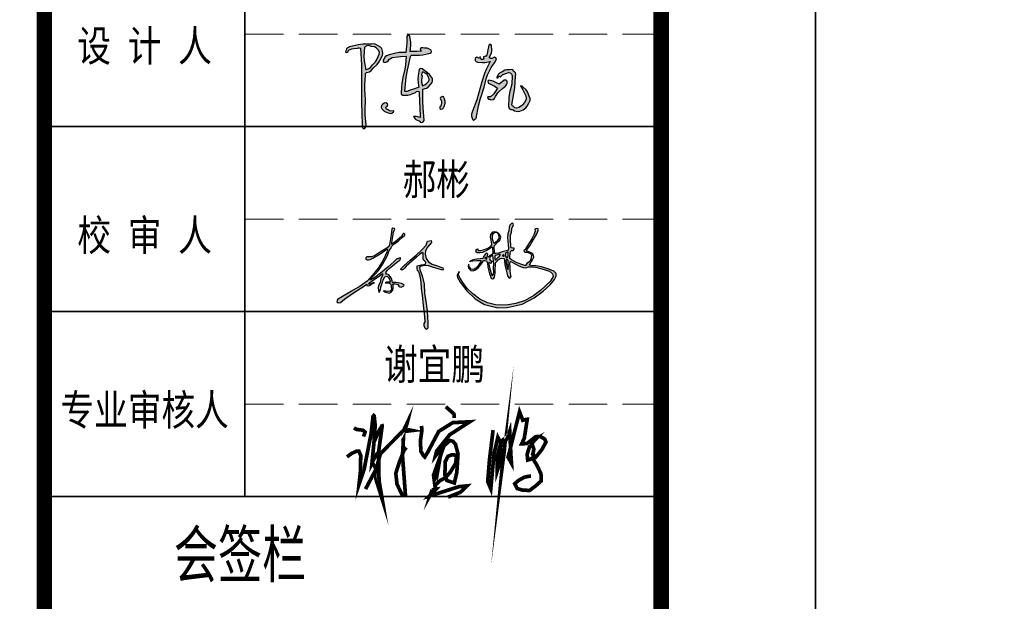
# Model space of a CAD drawing. Extents: x 1109697 to 1467097, y -139975 to 53891.
# Tile 86 of 256: x 1188637 to 1195022, y -58696 to -54923. Entities that reach past the tile are written whole.
import ezdxf
from ezdxf.enums import TextEntityAlignment as Align

# ---------------------------------------------------------------- set-up
doc = ezdxf.new("R2010")
doc.units = 0
doc.header["$LTSCALE"] = 1000
doc.header["$MEASUREMENT"] = 0
doc.linetypes.add('DASH', pattern=[0.35, 0.25, -0.1])
for name, color, linetype in [('A-ANNO-TEXT', 7, 'Continuous'), ('PUB_TEXT', 7, 'Continuous'), ('PUB_TITLE', 4, 'Continuous')]:
    doc.layers.add(name, color=color, linetype=linetype)
doc.layers.add('不打印线', color=254, linetype='DASH', lineweight=0, plot=False)
doc.layers.add('图框', color=4, linetype='Continuous', lineweight=35)
doc.styles.add('-黑体', font='simhei.ttf', dxfattribs={"width": 0.8})

# ---------------------------------------------------------------- blocks, each defined once
blk = doc.blocks.new('陈岚')
h = blk.add_hatch(color=256)
h.paths.add_polyline_path([(-3.976, 1.115), (-3.926, 1.233), (-3.919, 1.31), (-3.948, 1.435), (-3.991, 1.559), (-4.054, 1.625), (-4.177, 1.671), (-4.289, 1.741), (-4.366, 1.759), (-4.497, 1.747), (-4.936, 1.709), (-5.158, 1.666), (-5.58, 1.539), (-5.645, 1.504), (-5.677, 1.483), (-5.733, 1.435), (-5.745, 1.368), (-5.75, 1.335), (-5.761, 1.268), (-5.692, 1.257), (-5.632, 1.297), (-5.615, 1.365), (-5.457, 1.448), (-5.368, 1.477), (-5.191, 1.504), (-5.132, 1.517), (-5.098, 1.517), (-5.039, 1.504), (-4.944, 0.696), (-4.909, 0.289), (-4.865, -0.524), (-4.806, -1.258), (-4.774, -1.625), (-4.705, -2.358), (-4.696, -2.405), (-4.677, -2.431), (-4.636, -2.455), (-4.56, -2.411), (-4.525, -2.361), (-4.511, -2.274), (-4.592, -1.773), (-4.617, -1.518), (-4.636, -1.01), (-4.7, -0.536), (-4.714, -0.294), (-4.705, 0.185), (-4.718, 0.24), (-4.708, 0.281), (-4.67, 0.324), (-4.522, 0.374), (-4.447, 0.431), (-4.358, 0.56), (-4.165, 0.748), (-4.083, 0.868)])
h.paths.add_polyline_path([(-4.848, 1.127), (-4.837, 1.574), (-4.728, 1.649), (-4.639, 1.664), (-4.511, 1.629), (-4.35, 1.61), (-4.263, 1.571), (-4.143, 1.463), (-4.09, 1.352), (-4.09, 1.267), (-4.143, 1.157), (-4.205, 0.968), (-4.259, 0.874), (-4.393, 0.726), (-4.486, 0.589), (-4.56, 0.528), (-4.712, 0.462), (-4.822, 0.896)], flags=16)
h.paths.add_polyline_path([(-2.535, 1.294), (-2.511, 1.314), (-2.469, 1.324), (-2.114, 1.348), (-1.935, 1.379), (-1.593, 1.477), (-1.541, 1.508), (-1.524, 1.569), (-1.552, 1.622), (-1.671, 1.689), (-1.749, 1.707), (-1.885, 1.699), (-1.966, 1.724), (-2.025, 1.714), (-2.093, 1.664), (-2.081, 1.611), (-2.065, 1.583), (-2.024, 1.546), (-2.246, 1.523), (-2.357, 1.512), (-2.58, 1.49), (-2.557, 1.793), (-2.569, 1.951), (-2.635, 2.248), (-2.684, 2.285), (-2.751, 2.276), (-2.788, 2.227), (-2.769, 1.911), (-2.769, 1.751), (-2.788, 1.435), (-3.119, 1.408), (-3.286, 1.373), (-3.601, 1.268), (-3.728, 1.211), (-3.79, 1.154), (-3.858, 1.032), (-3.885, 0.982), (-3.871, 0.924), (-3.823, 0.893), (-3.741, 0.891), (-3.689, 0.914), (-3.635, 0.976), (-3.571, 1.054), (-3.532, 1.088), (-3.448, 1.143), (-3.175, 1.2), (-3.037, 1.223), (-2.76, 1.254), (-2.766, 0.83), (-2.786, 0.617), (-2.858, 0.199), (-2.884, -0.123), (-2.889, -0.285), (-2.885, -0.607), (-2.879, -0.646), (-2.855, -0.67), (-2.816, -0.677), (-2.557, -0.658), (-2.422, -0.62), (-2.191, -0.503), (-2.139, -0.451), (-2.078, -0.439), (-2.01, -0.468), (-1.956, -0.974), (-1.931, -1.226), (-1.885, -1.732), (-2.008, -1.695), (-2.076, -1.686), (-2.205, -1.691), (-2.138, -1.794), (-2.082, -1.84), (-1.968, -1.885), (-1.916, -1.891), (-1.885, -1.91), (-1.857, -1.955), (-1.777, -1.964), (-1.717, -1.934), (-1.677, -1.864), (-1.764, -1.248), (-1.795, -0.937), (-1.83, -0.315), (-1.664, -0.264), (-1.58, -0.204), (-1.475, -0.065), (-1.402, 0.039), (-1.38, 0.113), (-1.385, 0.24), (-1.554, 0.423), (-1.651, 0.505), (-1.857, 0.643), (-1.932, 0.686), (-1.993, 0.69), (-2.073, 0.657), (-2.11, 0.326), (-2.108, 0.154), (-2.066, -0.177), (-2.041, -0.199), (-2.044, -0.242), (-2.073, -0.26), (-2.292, -0.349), (-2.402, -0.393), (-2.621, -0.482), (-2.66, -0.482), (-2.68, -0.482), (-2.719, -0.482), (-2.692, 0.215), (-2.659, 0.565), (-2.552, 1.254)])
h.paths.add_polyline_path([(-1.941, 0.469), (-1.885, 0.532), (-1.743, 0.469), (-1.674, 0.408), (-1.593, 0.275), (-1.552, 0.205), (-1.548, 0.148), (-1.579, 0.073), (-1.677, -0.035), (-1.735, -0.084), (-1.857, -0.163), (-1.919, 0.023), (-1.932, 0.129), (-1.913, 0.324), (-1.95, 0.399)], flags=16)
h.paths.add_polyline_path([(-3.594, -1.302), (-3.537, -1.275), (-3.514, -1.213), (-3.538, -1.156), (-3.618, -1.115), (-3.694, -1.124), (-3.761, -1.184), (-3.823, -1.259), (-3.83, -1.342), (-3.781, -1.427), (-3.674, -1.52), (-3.606, -1.557), (-3.469, -1.594), (-3.363, -1.615), (-3.29, -1.598), (-3.205, -1.531), (-3.196, -1.51), (-3.21, -1.486), (-3.233, -1.482), (-3.342, -1.511), (-3.418, -1.498), (-3.51, -1.434), (-3.571, -1.418), (-3.606, -1.363)], flags=17)
h.paths.add_polyline_path([(-0.696, -0.847), (-0.753, -0.691), (-0.773, -0.641), (-0.846, -0.625), (-0.885, -0.663), (-0.913, -0.652), (-0.946, -0.674), (-0.947, -0.704), (-0.883, -0.854), (-0.872, -0.947), (-0.899, -1.107), (-0.941, -1.144), (-0.937, -1.214), (-0.892, -1.246), (-0.81, -1.223), (-0.766, -1.185), (-0.732, -1.107), (-0.691, -0.946)])
h.paths.add_polyline_path([(1.706, 1.407), (1.664, 1.458), (1.608, 1.473), (1.546, 1.449), (1.473, 1.41), (1.414, 1.408), (1.338, 1.442), (1.432, 1.67), (1.451, 1.808), (1.421, 2.053), (1.383, 2.097), (1.309, 2.094), (1.275, 2.046), (1.254, 1.828), (1.239, 1.72), (1.199, 1.504), (1.141, 1.498), (1.112, 1.489), (1.06, 1.463), (1.06, 1.422), (1.067, 1.4), (1.088, 1.365), (1.028, 1.325), (0.964, 1.328), (0.907, 1.372), (0.92, 1.398), (0.901, 1.433), (0.872, 1.435), (0.859, 1.4), (0.813, 1.386), (0.782, 1.407), (0.721, 1.417), (0.672, 1.393), (0.643, 1.338), (0.663, 1.255), (0.704, 1.209), (0.782, 1.178), (1.028, 1.18), (1.153, 1.194), (1.393, 1.247), (1.226, 0.851), (1.158, 0.644), (1.053, 0.226), (0.931, -0.374), (0.858, -0.672), (0.685, -1.26), (0.643, -1.41), (0.648, -1.504), (0.706, -1.649), (0.722, -1.669), (0.732, -1.678), (0.754, -1.691), (0.799, -1.65), (0.825, -1.633), (0.879, -1.607), (0.96, -0.968), (1.021, -0.649), (1.178, -0.024), (1.253, 0.381), (1.313, 0.582), (1.47, 0.963), (1.58, 1.131), (1.628, 1.222)])
h.paths.add_polyline_path([(2.216, 0.069), (2.283, 0.157), (2.298, 0.228), (2.301, 0.265), (2.296, 0.337), (2.247, 0.376), (2.205, 0.386), (2.144, 0.372), (2.055, 0.292), (2.01, 0.251), (1.921, 0.171), (1.717, 0.254), (1.61, 0.286), (1.393, 0.33), (1.348, 0.281), (1.362, 0.196), (1.421, 0.164), (1.595, 0.099), (1.679, 0.058), (1.838, -0.038), (1.738, -0.234), (1.675, -0.328), (1.532, -0.496), (1.477, -0.494), (1.449, -0.491), (1.393, -0.482), (1.384, -0.547), (1.426, -0.604), (1.491, -0.614), (1.516, -0.623), (1.528, -0.627), (1.553, -0.635), (1.664, -0.607), (1.725, -0.557), (1.775, -0.454), (1.88, -0.274), (1.944, -0.188), (2.088, -0.038), (2.176, 0.029)])
h.paths.add_polyline_path([(2.602, 0.844), (2.54, 0.912), (2.466, 0.93), (2.38, 0.9), (2.23, 0.897), (2.147, 0.869), (2.026, 0.782), (1.898, 0.701), (1.84, 0.638), (1.769, 0.504), (1.783, 0.474), (1.828, 0.466), (1.852, 0.49), (1.841, 0.524), (1.872, 0.563), (1.907, 0.56), (1.911, 0.538), (1.935, 0.523), (1.956, 0.532), (2.054, 0.636), (2.12, 0.679), (2.255, 0.726), (2.346, 0.761), (2.416, 0.753), (2.498, 0.699), (2.505, 0.668), (2.513, 0.653), (2.533, 0.629), (2.533, 0.457), (2.533, 0.371), (2.533, 0.199), (2.446, -0.233), (2.429, -0.459), (2.449, -0.899), (2.463, -0.973), (2.494, -1.015), (2.56, -1.052), (2.641, -1.054), (2.685, -1.066), (2.755, -1.107), (2.924, -1.123), (3.021, -1.103), (3.172, -1.024), (3.309, -0.916), (3.368, -0.838), (3.436, -0.677), (3.488, -0.548), (3.485, -0.453), (3.422, -0.329), (3.336, -0.129), (3.261, -0.032), (3.088, 0.101), (3.049, 0.128), (3.024, 0.137), (2.977, 0.143), (3.094, -0.046), (3.153, -0.14), (3.269, -0.329), (3.295, -0.464), (3.285, -0.546), (3.227, -0.67), (3.13, -0.78), (3.076, -0.832), (2.963, -0.927), (2.848, -0.963), (2.765, -0.951), (2.665, -0.885), (2.639, -0.858), (2.627, -0.844), (2.602, -0.816), (2.672, -0.252), (2.69, 0.033), (2.692, 0.601), (2.702, 0.705), (2.677, 0.772)])
for p, q in [((-2.751, 2.276), (-2.788, 2.227)), ((-2.788, 2.227), (-2.769, 1.911)), ((-2.684, 2.285), (-2.751, 2.276)), ((-2.635, 2.248), (-2.684, 2.285)), ((-2.569, 1.951), (-2.635, 2.248)), ((-2.557, 1.793), (-2.569, 1.951)), ((1.275, 2.046), (1.254, 1.828)), ((1.309, 2.094), (1.275, 2.046)), ((1.383, 2.097), (1.309, 2.094)), ((1.421, 2.053), (1.383, 2.097)), ((1.451, 1.808), (1.421, 2.053)), ((-5.677, 1.483), (-5.733, 1.435)), ((-5.645, 1.504), (-5.677, 1.483)), ((-5.58, 1.539), (-5.645, 1.504)), ((-5.158, 1.666), (-5.58, 1.539)), ((-5.457, 1.448), (-5.368, 1.477)), ((-5.368, 1.477), (-5.191, 1.504)), ((-5.191, 1.504), (-5.132, 1.517)), ((-4.936, 1.709), (-5.158, 1.666)), ((-5.132, 1.517), (-5.098, 1.517)), ((-5.098, 1.517), (-5.039, 1.504)), ((-5.039, 1.504), (-4.944, 0.696)), ((-4.497, 1.747), (-4.936, 1.709)), ((-4.837, 1.574), (-4.848, 1.127)), ((-4.728, 1.649), (-4.837, 1.574)), ((-4.639, 1.664), (-4.728, 1.649)), ((-4.511, 1.629), (-4.639, 1.664)), ((-4.35, 1.61), (-4.511, 1.629)), ((-4.366, 1.759), (-4.497, 1.747)), ((-4.289, 1.741), (-4.366, 1.759)), ((-4.263, 1.571), (-4.35, 1.61)), ((-4.177, 1.671), (-4.289, 1.741)), ((-4.143, 1.463), (-4.263, 1.571)), ((-4.054, 1.625), (-4.177, 1.671)), ((-4.09, 1.352), (-4.143, 1.463)), ((-3.991, 1.559), (-4.054, 1.625)), ((-3.948, 1.435), (-3.991, 1.559)), ((-2.769, 1.751), (-2.788, 1.435)), ((-2.769, 1.911), (-2.769, 1.751)), ((-2.58, 1.49), (-2.557, 1.793)), ((-2.357, 1.512), (-2.58, 1.49)), ((-2.246, 1.523), (-2.357, 1.512)), ((-2.024, 1.546), (-2.246, 1.523)), ((-2.025, 1.714), (-2.093, 1.664)), ((-2.093, 1.664), (-2.081, 1.611)), ((-2.081, 1.611), (-2.065, 1.583)), ((-2.065, 1.583), (-2.024, 1.546)), ((-1.966, 1.724), (-2.025, 1.714)), ((-1.885, 1.699), (-1.966, 1.724)), ((-1.935, 1.379), (-1.593, 1.477)), ((-1.749, 1.707), (-1.885, 1.699)), ((-1.671, 1.689), (-1.749, 1.707)), ((-1.552, 1.622), (-1.671, 1.689)), ((-1.593, 1.477), (-1.541, 1.508)), ((-1.524, 1.569), (-1.552, 1.622)), ((-1.541, 1.508), (-1.524, 1.569)), ((1.112, 1.489), (1.06, 1.463)), ((1.06, 1.463), (1.06, 1.422)), ((1.141, 1.498), (1.112, 1.489)), ((1.199, 1.504), (1.141, 1.498)), ((1.239, 1.72), (1.199, 1.504)), ((1.254, 1.828), (1.239, 1.72)), ((1.338, 1.442), (1.432, 1.67)), ((1.432, 1.67), (1.451, 1.808)), ((1.608, 1.473), (1.546, 1.449)), ((1.664, 1.458), (1.608, 1.473)), ((-5.75, 1.335), (-5.761, 1.268)), ((-5.761, 1.268), (-5.692, 1.257)), ((-5.745, 1.368), (-5.75, 1.335)), ((-5.733, 1.435), (-5.745, 1.368)), ((-5.692, 1.257), (-5.632, 1.297)), ((-5.632, 1.297), (-5.615, 1.365)), ((-5.615, 1.365), (-5.457, 1.448)), ((-4.848, 1.127), (-4.822, 0.896)), ((-4.205, 0.968), (-4.143, 1.157)), ((-4.143, 1.157), (-4.09, 1.267)), ((-4.09, 1.267), (-4.09, 1.352)), ((-4.083, 0.868), (-3.976, 1.115)), ((-3.976, 1.115), (-3.926, 1.233)), ((-3.919, 1.31), (-3.948, 1.435)), ((-3.926, 1.233), (-3.919, 1.31)), ((-3.858, 1.032), (-3.885, 0.982)), ((-3.885, 0.982), (-3.871, 0.924)), ((-3.79, 1.154), (-3.858, 1.032)), ((-3.728, 1.211), (-3.79, 1.154)), ((-3.601, 1.268), (-3.728, 1.211)), ((-3.689, 0.914), (-3.635, 0.976)), ((-3.635, 0.976), (-3.571, 1.054)), ((-3.286, 1.373), (-3.601, 1.268)), ((-3.571, 1.054), (-3.532, 1.088)), ((-3.532, 1.088), (-3.448, 1.143)), ((-3.448, 1.143), (-3.175, 1.2)), ((-3.119, 1.408), (-3.286, 1.373)), ((-3.175, 1.2), (-3.037, 1.223)), ((-2.788, 1.435), (-3.119, 1.408)), ((-3.037, 1.223), (-2.76, 1.254)), ((-2.76, 1.254), (-2.766, 0.83)), ((-2.659, 0.565), (-2.552, 1.254)), ((-2.552, 1.254), (-2.535, 1.294)), ((-2.535, 1.294), (-2.511, 1.314)), ((-2.511, 1.314), (-2.469, 1.324)), ((-2.469, 1.324), (-2.114, 1.348)), ((-2.114, 1.348), (-1.935, 1.379)), ((0.672, 1.393), (0.643, 1.338)), ((0.643, 1.338), (0.663, 1.255)), ((0.663, 1.255), (0.704, 1.209)), ((0.721, 1.417), (0.672, 1.393)), ((0.704, 1.209), (0.782, 1.178)), ((0.782, 1.407), (0.721, 1.417)), ((0.813, 1.386), (0.782, 1.407)), ((0.782, 1.178), (1.028, 1.18)), ((0.859, 1.4), (0.813, 1.386)), ((0.872, 1.435), (0.859, 1.4)), ((0.901, 1.433), (0.872, 1.435)), ((0.92, 1.398), (0.901, 1.433)), ((0.907, 1.372), (0.92, 1.398)), ((0.964, 1.328), (0.907, 1.372)), ((1.028, 1.325), (0.964, 1.328)), ((1.088, 1.365), (1.028, 1.325)), ((1.028, 1.18), (1.153, 1.194)), ((1.06, 1.422), (1.067, 1.4)), ((1.067, 1.4), (1.088, 1.365)), ((1.153, 1.194), (1.393, 1.247)), ((1.393, 1.247), (1.226, 0.851)), ((1.414, 1.408), (1.338, 1.442)), ((1.473, 1.41), (1.414, 1.408)), ((1.47, 0.963), (1.58, 1.131)), ((1.546, 1.449), (1.473, 1.41)), ((1.58, 1.131), (1.628, 1.222)), ((1.628, 1.222), (1.706, 1.407)), ((1.706, 1.407), (1.664, 1.458)), ((-4.944, 0.696), (-4.909, 0.289)), ((-4.822, 0.896), (-4.712, 0.462)), ((-4.712, 0.462), (-4.56, 0.528)), ((-4.56, 0.528), (-4.486, 0.589)), ((-4.486, 0.589), (-4.393, 0.726)), ((-4.447, 0.431), (-4.358, 0.56)), ((-4.393, 0.726), (-4.259, 0.874)), ((-4.358, 0.56), (-4.165, 0.748)), ((-4.259, 0.874), (-4.205, 0.968)), ((-4.165, 0.748), (-4.083, 0.868)), ((-3.871, 0.924), (-3.823, 0.893)), ((-3.823, 0.893), (-3.741, 0.891)), ((-3.741, 0.891), (-3.689, 0.914)), ((-2.786, 0.617), (-2.858, 0.199)), ((-2.766, 0.83), (-2.786, 0.617)), ((-2.692, 0.215), (-2.659, 0.565)), ((-2.073, 0.657), (-2.11, 0.326)), ((-1.993, 0.69), (-2.073, 0.657)), ((-1.932, 0.686), (-1.993, 0.69)), ((-1.885, 0.532), (-1.941, 0.469)), ((-1.857, 0.643), (-1.932, 0.686)), ((-1.743, 0.469), (-1.885, 0.532)), ((-1.651, 0.505), (-1.857, 0.643)), ((-1.554, 0.423), (-1.651, 0.505)), ((1.158, 0.644), (1.053, 0.226)), ((1.226, 0.851), (1.158, 0.644)), ((1.253, 0.381), (1.313, 0.582)), ((1.313, 0.582), (1.47, 0.963)), ((1.84, 0.638), (1.769, 0.504)), ((1.769, 0.504), (1.783, 0.474)), ((1.828, 0.466), (1.852, 0.49)), ((1.898, 0.701), (1.84, 0.638)), ((1.841, 0.524), (1.872, 0.563)), ((1.852, 0.49), (1.841, 0.524)), ((1.872, 0.563), (1.907, 0.56)), ((2.026, 0.782), (1.898, 0.701)), ((1.907, 0.56), (1.911, 0.538)), ((1.911, 0.538), (1.935, 0.523)), ((1.935, 0.523), (1.956, 0.532)), ((1.956, 0.532), (2.054, 0.636)), ((2.147, 0.869), (2.026, 0.782)), ((2.054, 0.636), (2.12, 0.679)), ((2.12, 0.679), (2.255, 0.726)), ((2.23, 0.897), (2.147, 0.869)), ((2.38, 0.9), (2.23, 0.897)), ((2.255, 0.726), (2.346, 0.761)), ((2.346, 0.761), (2.416, 0.753)), ((2.466, 0.93), (2.38, 0.9)), ((2.416, 0.753), (2.498, 0.699)), ((2.54, 0.912), (2.466, 0.93)), ((2.498, 0.699), (2.505, 0.668)), ((2.505, 0.668), (2.513, 0.653)), ((2.513, 0.653), (2.533, 0.629)), ((2.533, 0.629), (2.533, 0.457)), ((2.602, 0.844), (2.54, 0.912)), ((2.677, 0.772), (2.602, 0.844)), ((2.702, 0.705), (2.677, 0.772)), ((2.69, 0.033), (2.692, 0.601)), ((2.692, 0.601), (2.702, 0.705)), ((-4.909, 0.289), (-4.865, -0.524)), ((-4.718, 0.24), (-4.708, 0.281)), ((-4.705, 0.185), (-4.718, 0.24)), ((-4.714, -0.294), (-4.705, 0.185)), ((-4.708, 0.281), (-4.67, 0.324)), ((-4.67, 0.324), (-4.522, 0.374)), ((-4.522, 0.374), (-4.447, 0.431)), ((-2.858, 0.199), (-2.884, -0.123)), ((-2.719, -0.482), (-2.692, 0.215)), ((-2.11, 0.326), (-2.108, 0.154)), ((-2.108, 0.154), (-2.066, -0.177)), ((-1.941, 0.469), (-1.95, 0.399)), ((-1.95, 0.399), (-1.913, 0.324)), ((-1.913, 0.324), (-1.932, 0.129)), ((-1.932, 0.129), (-1.919, 0.023)), ((-1.919, 0.023), (-1.857, -0.163)), ((-1.674, 0.408), (-1.743, 0.469)), ((-1.677, -0.035), (-1.579, 0.073)), ((-1.593, 0.275), (-1.674, 0.408)), ((-1.552, 0.205), (-1.593, 0.275)), ((-1.579, 0.073), (-1.548, 0.148)), ((-1.385, 0.24), (-1.554, 0.423)), ((-1.548, 0.148), (-1.552, 0.205)), ((-1.475, -0.065), (-1.402, 0.039)), ((-1.402, 0.039), (-1.38, 0.113)), ((-1.38, 0.113), (-1.385, 0.24)), ((1.053, 0.226), (0.931, -0.374)), ((1.178, -0.024), (1.253, 0.381)), ((1.393, 0.33), (1.348, 0.281)), ((1.348, 0.281), (1.362, 0.196)), ((1.362, 0.196), (1.421, 0.164)), ((1.61, 0.286), (1.393, 0.33)), ((1.421, 0.164), (1.595, 0.099)), ((1.595, 0.099), (1.679, 0.058)), ((1.717, 0.254), (1.61, 0.286)), ((1.679, 0.058), (1.838, -0.038)), ((1.921, 0.171), (1.717, 0.254)), ((1.783, 0.474), (1.828, 0.466)), ((2.01, 0.251), (1.921, 0.171)), ((2.055, 0.292), (2.01, 0.251)), ((2.144, 0.372), (2.055, 0.292)), ((2.088, -0.038), (2.176, 0.029)), ((2.205, 0.386), (2.144, 0.372)), ((2.176, 0.029), (2.216, 0.069)), ((2.247, 0.376), (2.205, 0.386)), ((2.216, 0.069), (2.283, 0.157)), ((2.296, 0.337), (2.247, 0.376)), ((2.283, 0.157), (2.298, 0.228)), ((2.301, 0.265), (2.296, 0.337)), ((2.298, 0.228), (2.301, 0.265)), ((2.533, 0.199), (2.446, -0.233)), ((2.533, 0.457), (2.533, 0.371)), ((2.533, 0.371), (2.533, 0.199)), ((2.672, -0.252), (2.69, 0.033)), ((3.024, 0.137), (2.977, 0.143)), ((2.977, 0.143), (3.094, -0.046)), ((3.049, 0.128), (3.024, 0.137)), ((3.088, 0.101), (3.049, 0.128)), ((3.261, -0.032), (3.088, 0.101)), ((-4.7, -0.536), (-4.714, -0.294)), ((-2.884, -0.123), (-2.889, -0.285)), ((-2.889, -0.285), (-2.885, -0.607)), ((-2.68, -0.482), (-2.719, -0.482)), ((-2.66, -0.482), (-2.68, -0.482)), ((-2.621, -0.482), (-2.66, -0.482)), ((-2.402, -0.393), (-2.621, -0.482)), ((-2.292, -0.349), (-2.402, -0.393)), ((-2.073, -0.26), (-2.292, -0.349)), ((-2.191, -0.503), (-2.139, -0.451)), ((-2.139, -0.451), (-2.078, -0.439)), ((-2.078, -0.439), (-2.01, -0.468)), ((-2.044, -0.242), (-2.073, -0.26)), ((-2.066, -0.177), (-2.041, -0.199)), ((-2.041, -0.199), (-2.044, -0.242)), ((-2.01, -0.468), (-1.956, -0.974)), ((-1.857, -0.163), (-1.735, -0.084)), ((-1.83, -0.315), (-1.664, -0.264)), ((-1.795, -0.937), (-1.83, -0.315)), ((-1.735, -0.084), (-1.677, -0.035)), ((-1.664, -0.264), (-1.58, -0.204)), ((-1.58, -0.204), (-1.475, -0.065)), ((0.931, -0.374), (0.858, -0.672)), ((1.021, -0.649), (1.178, -0.024)), ((1.393, -0.482), (1.384, -0.547)), ((1.449, -0.491), (1.393, -0.482)), ((1.675, -0.328), (1.532, -0.496)), ((1.738, -0.234), (1.675, -0.328)), ((1.725, -0.557), (1.775, -0.454)), ((1.838, -0.038), (1.738, -0.234)), ((1.775, -0.454), (1.88, -0.274)), ((1.88, -0.274), (1.944, -0.188)), ((1.944, -0.188), (2.088, -0.038)), ((2.446, -0.233), (2.429, -0.459)), ((2.429, -0.459), (2.449, -0.899)), ((2.602, -0.816), (2.672, -0.252)), ((3.094, -0.046), (3.153, -0.14)), ((3.153, -0.14), (3.269, -0.329)), ((3.336, -0.129), (3.261, -0.032)), ((3.269, -0.329), (3.295, -0.464)), ((3.295, -0.464), (3.285, -0.546)), ((3.422, -0.329), (3.336, -0.129)), ((3.485, -0.453), (3.422, -0.329)), ((3.488, -0.548), (3.485, -0.453)), ((-4.865, -0.524), (-4.806, -1.258)), ((-4.636, -1.01), (-4.7, -0.536)), ((-2.885, -0.607), (-2.879, -0.646)), ((-2.879, -0.646), (-2.855, -0.67)), ((-2.855, -0.67), (-2.816, -0.677)), ((-2.816, -0.677), (-2.557, -0.658)), ((-2.557, -0.658), (-2.422, -0.62)), ((-2.422, -0.62), (-2.191, -0.503)), ((-1.764, -1.248), (-1.795, -0.937)), ((-0.946, -0.674), (-0.947, -0.704)), ((-0.947, -0.704), (-0.883, -0.854)), ((-0.913, -0.652), (-0.946, -0.674)), ((-0.885, -0.663), (-0.913, -0.652)), ((-0.872, -0.947), (-0.899, -1.107)), ((-0.846, -0.625), (-0.885, -0.663)), ((-0.883, -0.854), (-0.872, -0.947)), ((-0.773, -0.641), (-0.846, -0.625)), ((-0.753, -0.691), (-0.773, -0.641)), ((-0.696, -0.847), (-0.753, -0.691)), ((-0.732, -1.107), (-0.691, -0.946)), ((-0.691, -0.946), (-0.696, -0.847)), ((0.858, -0.672), (0.685, -1.26)), ((0.879, -1.607), (0.96, -0.968)), ((0.96, -0.968), (1.021, -0.649)), ((1.384, -0.547), (1.426, -0.604)), ((1.426, -0.604), (1.491, -0.614)), ((1.477, -0.494), (1.449, -0.491)), ((1.532, -0.496), (1.477, -0.494)), ((1.491, -0.614), (1.516, -0.623)), ((1.516, -0.623), (1.528, -0.627)), ((1.528, -0.627), (1.553, -0.635)), ((1.553, -0.635), (1.664, -0.607)), ((1.664, -0.607), (1.725, -0.557)), ((2.449, -0.899), (2.463, -0.973)), ((2.627, -0.844), (2.602, -0.816)), ((2.639, -0.858), (2.627, -0.844)), ((2.665, -0.885), (2.639, -0.858)), ((2.765, -0.951), (2.665, -0.885)), ((2.848, -0.963), (2.765, -0.951)), ((2.963, -0.927), (2.848, -0.963)), ((3.076, -0.832), (2.963, -0.927)), ((3.13, -0.78), (3.076, -0.832)), ((3.227, -0.67), (3.13, -0.78)), ((3.172, -1.024), (3.309, -0.916)), ((3.285, -0.546), (3.227, -0.67)), ((3.309, -0.916), (3.368, -0.838)), ((3.368, -0.838), (3.436, -0.677)), ((3.436, -0.677), (3.488, -0.548)), ((-4.806, -1.258), (-4.774, -1.625)), ((-4.617, -1.518), (-4.636, -1.01)), ((-3.823, -1.259), (-3.83, -1.342)), ((-3.83, -1.342), (-3.781, -1.427)), ((-3.761, -1.184), (-3.823, -1.259)), ((-3.781, -1.427), (-3.674, -1.52)), ((-3.694, -1.124), (-3.761, -1.184)), ((-3.618, -1.115), (-3.694, -1.124)), ((-3.538, -1.156), (-3.618, -1.115)), ((-3.606, -1.363), (-3.594, -1.302)), ((-3.571, -1.418), (-3.606, -1.363)), ((-3.594, -1.302), (-3.537, -1.275)), ((-3.51, -1.434), (-3.571, -1.418)), ((-3.514, -1.213), (-3.538, -1.156)), ((-3.537, -1.275), (-3.514, -1.213)), ((-3.418, -1.498), (-3.51, -1.434)), ((-1.956, -0.974), (-1.931, -1.226)), ((-1.931, -1.226), (-1.885, -1.732)), ((-1.677, -1.864), (-1.764, -1.248)), ((-0.899, -1.107), (-0.941, -1.144)), ((-0.941, -1.144), (-0.937, -1.214)), ((-0.937, -1.214), (-0.892, -1.246)), ((-0.892, -1.246), (-0.81, -1.223)), ((-0.81, -1.223), (-0.766, -1.185)), ((-0.766, -1.185), (-0.732, -1.107)), ((0.685, -1.26), (0.643, -1.41)), ((0.643, -1.41), (0.648, -1.504)), ((2.463, -0.973), (2.494, -1.015)), ((2.494, -1.015), (2.56, -1.052)), ((2.56, -1.052), (2.641, -1.054)), ((2.641, -1.054), (2.685, -1.066)), ((2.685, -1.066), (2.755, -1.107)), ((2.755, -1.107), (2.924, -1.123)), ((2.924, -1.123), (3.021, -1.103)), ((3.021, -1.103), (3.172, -1.024)), ((-4.774, -1.625), (-4.705, -2.358)), ((-4.592, -1.773), (-4.617, -1.518)), ((-4.511, -2.274), (-4.592, -1.773)), ((-3.674, -1.52), (-3.606, -1.557)), ((-3.606, -1.557), (-3.469, -1.594)), ((-3.469, -1.594), (-3.363, -1.615)), ((-3.342, -1.511), (-3.418, -1.498)), ((-3.363, -1.615), (-3.29, -1.598)), ((-3.233, -1.482), (-3.342, -1.511)), ((-3.29, -1.598), (-3.205, -1.531)), ((-3.21, -1.486), (-3.233, -1.482)), ((-3.196, -1.51), (-3.21, -1.486)), ((-3.205, -1.531), (-3.196, -1.51)), ((-2.076, -1.686), (-2.205, -1.691)), ((-2.205, -1.691), (-2.138, -1.794)), ((-2.138, -1.794), (-2.082, -1.84)), ((-2.082, -1.84), (-1.968, -1.885)), ((-2.008, -1.695), (-2.076, -1.686)), ((-1.885, -1.732), (-2.008, -1.695)), ((-1.968, -1.885), (-1.916, -1.891)), ((-1.916, -1.891), (-1.885, -1.91)), ((-1.885, -1.91), (-1.857, -1.955)), ((-1.777, -1.964), (-1.717, -1.934)), ((-1.717, -1.934), (-1.677, -1.864)), ((0.648, -1.504), (0.706, -1.649)), ((0.706, -1.649), (0.722, -1.669)), ((0.722, -1.669), (0.732, -1.678)), ((0.732, -1.678), (0.754, -1.691)), ((0.754, -1.691), (0.799, -1.65)), ((0.799, -1.65), (0.825, -1.633)), ((0.825, -1.633), (0.879, -1.607)), ((-4.705, -2.358), (-4.696, -2.405)), ((-4.696, -2.405), (-4.677, -2.431)), ((-4.677, -2.431), (-4.636, -2.455)), ((-4.636, -2.455), (-4.56, -2.411)), ((-4.56, -2.411), (-4.525, -2.361)), ((-4.525, -2.361), (-4.511, -2.274)), ((-1.857, -1.955), (-1.777, -1.964))]:
    blk.add_line(p, q)
blk = doc.blocks.new('谢宜鹏')
at = {"const_width": 80}
for points in [[(14907296, 155511), (14907219, 154878), (14907180, 154399), (14907247, 154241), (14907315, 154993), (14907399, 155356), (14907456, 155244), (14907440, 154794), (14907386, 154627), (14907386, 154942), (14907473, 155276), (14907563, 155337), (14907537, 155048), (14907498, 154752), (14907547, 155270), (14907601, 155331), (14907656, 155491), (14907682, 154964), (14907694, 154794), (14907620, 154926), (14907868, 155906), (14907939, 155723), (14908010, 155742), (14908035, 155745), (14907971, 155337), (14907913, 155215), (14908029, 155221), (14908215, 155369), (14908318, 155372), (14908412, 155318), (14908440, 155254), (14908350, 155090), (14908209, 154916), (14908045, 154865), (14908032, 154990), (14908106, 155221), (14908161, 155289), (14908225, 155324), (14908135, 155225), (14908177, 155096), (14908164, 155025), (14908151, 154990), (14908193, 154951), (14908145, 154910), (14908238, 154762), (14908331, 154569), (14908338, 154415), (14908225, 154312), (14908083, 154206), (14907926, 154216), (14907817, 154248), (14907765, 154354), (14907849, 154425), (14907974, 154495), (14908080, 154514), (14908116, 154514)], [(14905365, 155474), (14905424, 155609), (14905438, 155664), (14905360, 155498)], [(14906275, 156016), (14906450, 155862), (14906459, 155774)], [(14904137, 154933), (14904238, 155006), (14904348, 155059), (14904396, 155055), (14904435, 154964), (14904430, 154629), (14904399, 154342), (14904509, 154665), (14904659, 155431), (14904701, 155805), (14904717, 155826), (14904727, 155815), (14904748, 155607), (14904721, 155237), (14904679, 154802), (14904763, 154977), (14904819, 155022), (14904900, 155609), (14904888, 155641)], [(14904289, 155560), (14904341, 155528), (14904482, 155509), (14904530, 155470), (14904497, 155372)], [(14904897, 155604), (14904838, 155516), (14904717, 155242)], [(14905749, 155603), (14905758, 155508), (14905724, 155270), (14905737, 155053), (14905787, 154966), (14905820, 154932), (14905883, 155032), (14906121, 155483), (14906425, 155674), (14906792, 155691), (14906359, 155412), (14906075, 155057), (14906050, 154953), (14906175, 155116), (14906363, 155287), (14906429, 155270), (14906484, 155203), (14906538, 154995), (14906513, 154603), (14906459, 154369), (14906296, 154423), (14906254, 154544), (14906263, 154828), (14906321, 154945), (14906404, 154978), (14906455, 154978), (14906505, 154941), (14906488, 154795), (14906375, 154607), (14906258, 154474), (14906162, 154428), (14906071, 154348), (14905945, 154123), (14905976, 154222)], [(14904539, 154235), (14904768, 154671), (14904862, 155002), (14905359, 155506), (14905485, 155516), (14905548, 155503), (14905367, 155482), (14905338, 154965), (14905401, 154119), (14905325, 154124), (14905220, 154340), (14905193, 154579), (14905272, 154826), (14905372, 155075), (14905422, 155136)], [(14906187, 155122), (14906138, 154843), (14906041, 154298), (14906009, 154537), (14906231, 155161)], [(14904820, 155024), (14904831, 154424), (14904899, 154020), (14904759, 154466), (14904763, 154680), (14904682, 154810)], [(14907398, 154892), (14907392, 154869), (14907391, 154848), (14907396, 154828), (14907409, 154829), (14907415, 154846), (14907414, 154875), (14907409, 154894), (14907398, 154892)], [(14905974, 154219), (14906060, 154233), (14905919, 154087), (14906561, 154289), (14906729, 154305), (14906592, 154169), (14906324, 154062)]]:
    blk.add_lwpolyline(points, dxfattribs=at)
blk = doc.blocks.new('A$C64787331')
h = blk.add_hatch(color=256)
h.paths.add_polyline_path([(93811, 17582), (94014, 16088), (93932, 14255), (93979, 12419), (94140, 11339), (95021, 10737), (96130, 9786), (95965, 8008), (94434, 7677), (92116, 7471), (90006, 6892), (88847, 6520), (88711, 4702), (89182, 2774), (90170, 1505), (91205, -1928), (92101, -7479), (92594, -12295), (93334, -18446), (94233, -26761), (95270, -36552), (95566, -40586), (94778, -42209), (94778, -44127), (95615, -46242), (96551, -47128), (97849, -46178), (97849, -41666), (97347, -31438), (96343, -25121), (95139, -16497), (94624, -8814), (92993, -1893), (91173, 3358), (90793, 5224), (91337, 5993), (94869, 6807), (98266, 6626), (102659, 5314), (106553, 3957), (110312, 2916), (110856, 3686), (110357, 4771), (108772, 5586), (105874, 6536), (101572, 7893), (98356, 9839), (96364, 12825), (95458, 16444), (95775, 19340), (97461, 22325), (100969, 26383), (100507, 27859), (97553, 27306), (96538, 24170), (93030, 20296), (87860, 15501), (82909, 11486), (77946, 6932), (75003, 3934), (74872, 3373), (75792, 3069), (76997, 3495), (78254, 4852), (79636, 6437), (81734, 8328), (84088, 10220), (88131, 13952), (90690, 16202), (92839, 17684)])
h.paths.add_polyline_path([(139353, 20366), (138145, 19509), (138262, 18614), (139548, 17757), (142120, 17757), (144185, 18263), (146991, 19548), (149875, 21105), (151940, 22546), (152291, 22001), (152807, 17340), (151993, 16277), (149782, 15173), (148677, 14007), (148247, 15111), (148370, 16461), (147387, 17504), (146405, 16706), (144624, 13884), (144256, 12780), (142352, 12596), (139333, 12285), (137133, 11924), (135205, 11502), (133871, 10859), (133609, 10509), (135687, 10870), (139061, 11171), (142854, 11171), (142594, 10073), (141535, 8675), (140023, 6333), (138283, 4671), (136152, 3270), (134426, 3726), (133216, 5086), (132800, 6257), (132456, 8029), (132195, 7693), (131779, 6446), (132270, 4746), (132800, 4179), (134237, 2744), (136241, 2291), (138094, 3197), (140212, 4897), (142329, 7202), (144220, 9960), (144561, 11206), (145764, 10989), (147425, 10894), (148185, 8713), (148612, 5583), (149100, 3340), (149875, -172), (150650, -2256), (151113, -3486), (151903, -4157), (152692, -4274), (153598, -3924), (154007, -3048), (154608, 274), (154818, 3467), (154975, 7497), (155085, 9011), (155719, 9893), (157112, 11749), (159847, 13196), (162222, 12781), (162583, 10924), (162738, 7728), (163604, 4151), (164587, 742), (165165, -1857), (166264, -3475), (167073, -3706), (168056, -2493), (167883, -1280), (167362, 1667), (167247, 5364), (167173, 9560), (167533, 10339), (168554, 9829), (171662, 8294), (174661, 6708), (178321, 5245), (180598, 4920), (182713, 5814), (187608, 5836), (194066, 3928), (200587, 1986), (202989, -186), (203561, -2357), (201273, -6700), (192922, -14356), (187203, -18470), (179882, -22698), (172104, -25327), (163982, -26584), (155060, -26355), (148196, -24527), (141676, -21441), (135957, -17099), (131152, -12642), (127263, -7614), (124632, -2928), (123831, -726), (124234, 1488), (124112, 1461), (123046, -53), (122485, -1959), (122886, -3399), (125220, -7075), (130851, -14449), (137887, -21334), (145641, -26068), (156948, -28778), (164894, -28677), (177465, -25864), (187724, -20438), (195311, -14720), (201230, -9437), (204781, -5022), (206123, -2183), (206202, 103), (204263, 1954), (200856, 3617), (193910, 5782), (188983, 6544), (184940, 6855), (183715, 7229), (183885, 8113), (185179, 9916), (186348, 11707), (187210, 13859), (187162, 15485), (186348, 16872), (184050, 18259), (181227, 19099), (181512, 20125), (183829, 23592), (185452, 26114), (187868, 30150), (189506, 32948), (190452, 35155), (191056, 36408), (190963, 37986), (189430, 38032), (188222, 37522), (188501, 35990), (187618, 33437), (185620, 29260), (182275, 23922), (180092, 20395), (178930, 19745), (179302, 18724), (179673, 18074), (181532, 18028), (184513, 16923), (185387, 15408), (184804, 12087), (183871, 10223), (181830, 8824), (180547, 7426), (180488, 6610), (178097, 7426), (173257, 9174), (168358, 11621), (167191, 12728), (167133, 14301), (167383, 18299), (168474, 19545), (169932, 19662), (170632, 20710), (170632, 21410), (169740, 21544), (167874, 21824), (167812, 23378), (167738, 28349), (167738, 32482), (168427, 35122), (168772, 38221), (170036, 41263), (169634, 42526), (168370, 42354), (166991, 40861), (166416, 38853), (166301, 36270), (165325, 33687), (165037, 30645), (165325, 27775), (165609, 24448), (165835, 21250), (165790, 19944), (164084, 19272), (160632, 18367), (157463, 17349), (154143, 16864), (154010, 18650), (153782, 21767), (153782, 23390), (155129, 25014), (156992, 26756), (158750, 28409), (159377, 30711), (158658, 32684), (157580, 34268), (155678, 35028), (153966, 35281), (152317, 35091), (150678, 33125), (150478, 31227), (151049, 28376), (151623, 25276), (151589, 24228), (150118, 22390), (147546, 21027), (144404, 19691), (141032, 19074), (139690, 20477), (139550, 20437)])
h.paths.add_polyline_path([(147420, 14154), (147834, 12232), (146106, 12486), (145995, 13597)], flags=16)
h.paths.add_polyline_path([(151438, 14917), (152780, 14917), (152994, 13455), (153386, 10497), (153529, 8393), (153386, 4651), (153458, 1514), (153153, -1301), (152072, -1570), (151621, -409), (151121, 863), (150621, 2452), (150257, 4042), (149620, 6722), (149158, 8567), (149529, 9584), (150120, 9085), (150893, 8539), (151348, 8948), (151939, 9993), (151348, 10811), (149589, 12106), (150243, 13849)], flags=16)
h.paths.add_polyline_path([(155931, 15545), (156939, 15769), (158795, 16696), (158871, 15601), (158171, 14538), (157079, 13782), (155987, 12747), (154707, 11394), (154503, 13027), (154342, 15074), (154951, 15377)], flags=16)
h.paths.add_polyline_path([(153064, 26685), (152656, 27838), (152271, 29327), (151938, 32086), (152632, 33435), (154433, 34727), (156472, 34736), (157441, 33387), (158090, 31441), (157922, 29688), (156936, 28270), (154844, 26589), (153564, 25655)], flags=16)
h.paths.add_polyline_path([(161943, 16280), (161943, 15539), (162163, 15257), (162194, 14630), (161661, 14787), (160402, 15005)], flags=16)
h.paths.add_polyline_path([(165633, 18564), (165730, 17202), (165589, 15411), (165447, 13237), (163479, 14145), (163375, 15656), (163208, 17387)], flags=16)
h.paths.add_polyline_path([(163623, 11127), (164243, 12203), (165387, 11821), (165740, 10709), (165765, 8913), (165854, 6180), (165633, 4153), (165633, 3536), (165324, 3624), (164839, 4858), (164398, 6577), (164089, 8561), (163927, 9639)], flags=16)
h.paths.add_polyline_path([(69467, 10248), (64127, 5532), (57832, 482), (53016, -3138), (49631, -5139), (48725, -5330), (49774, -4091), (53302, -375), (56259, 2626), (59505, 7636), (62063, 12117), (63614, 15384), (65161, 19546), (66451, 21276), (67078, 22934), (69122, 24889), (73055, 27801), (76433, 30667), (78469, 32563), (78376, 33353), (77534, 33782), (76914, 33846), (76723, 33265), (75435, 31300), (70241, 26995), (67726, 25066), (67277, 24707), (67412, 26322), (68067, 29705), (68419, 33173), (68922, 35435), (69928, 37244), (69635, 38130), (68241, 38348), (67457, 37913), (67013, 35084), (66247, 29291), (65481, 24373), (64862, 23052), (63138, 21636), (59690, 19416), (55322, 16660), (52832, 15091), (50112, 14134), (48541, 14211), (46489, 14319), (46206, 14324), (45469, 13398), (45545, 12350), (46620, 11608), (47747, 11532), (49180, 12043), (51254, 13117), (56288, 15856), (60124, 18533), (62406, 20042), (63595, 20812), (63627, 20299), (63080, 18180), (60187, 11242), (55993, 4506), (49333, -3298), (46454, -6255), (40594, -10465), (33219, -14871), (24399, -20143), (21579, -21949), (21073, -23755), (22013, -24549), (24037, -24477), (27435, -21515), (34304, -16676), (44353, -10248), (46378, -8948), (46378, -10103), (47333, -10419), (48468, -10100), (49567, -9533), (50596, -8612), (52759, -7761), (52121, -7584), (50277, -8222), (47953, -9174), (47900, -8435), (48716, -7372), (50844, -6025), (57737, -1162), (59643, 198), (59643, -1524), (58191, -4063), (57465, -7509), (56285, -10138), (55832, -12133), (56013, -14127), (56338, -15566), (56828, -15744), (57852, -13698), (58164, -11430), (58876, -8939), (59544, -6893), (60345, -4669), (61369, -2712), (63462, -2090), (64308, -2935), (65554, -4758), (66150, -7338), (65065, -7293), (62883, -7338), (61725, -7827), (63284, -7827), (66190, -8080), (66801, -9606), (66845, -11341), (67023, -12408), (66756, -13876), (65866, -14721), (63951, -15122), (62482, -14766), (60517, -14687), (61503, -15344), (63195, -15967), (65065, -16456), (66756, -15744), (68315, -14054), (68582, -11964), (68493, -10140), (68359, -8670), (69845, -8640), (72217, -8868), (73199, -10615), (74149, -11285), (75232, -11399), (76383, -10988), (77507, -10276), (77919, -9674), (77178, -9181), (75506, -8304), (72819, -7702), (70763, -7537), (68134, -7438), (67678, -5968), (67093, -4249), (66267, -2736), (64994, -1120), (63376, -535), (62309, -398), (62762, 1118), (63626, 3060), (65224, 4398), (69538, 7868), (72539, 10183), (74283, 11486), (74903, 13011), (73425, 13201), (72710, 12630), (71518, 12439)])
for points in [[(139353, 20366), (138145, 19509), (138262, 18614), (139548, 17757), (142120, 17757), (144185, 18263), (146991, 19548), (149875, 21105), (151940, 22546), (152291, 22001), (152807, 17340), (151993, 16277), (149782, 15173), (148677, 14007), (148247, 15111), (148370, 16461), (147387, 17504), (146405, 16706), (144624, 13884), (144256, 12780), (142352, 12596), (139333, 12285), (137133, 11924), (135205, 11502), (133458, 10660), (133247, 10028), (133609, 10509), (135687, 10870), (139061, 11171), (142435, 11171), (142781, 10862), (142594, 10073), (141535, 8675), (140023, 6333), (138283, 4671), (136846, 3726), (135712, 3386), (134426, 3726), (133216, 5086), (132800, 6257), (132573, 7428), (132460, 8033), (132195, 7693), (131779, 6446), (132270, 4746), (132800, 4179), (134237, 2744), (136241, 2291), (138094, 3197), (140212, 4897), (142329, 7202), (144220, 9960), (144561, 11206), (145764, 10989), (147425, 10894), (148185, 8713), (148612, 5583), (149100, 3340), (149875, -172), (150650, -2256), (151113, -3486), (151903, -4157), (152692, -4274), (153598, -3924), (154007, -3048), (154608, 274), (154818, 3467), (154975, 7497), (155085, 9011), (155719, 9893), (157112, 11749), (158867, 12678), (160157, 13142), (162222, 12781), (162583, 10924), (162738, 7728), (163604, 4151), (164587, 742), (165165, -1857), (166264, -3475), (167073, -3706), (168056, -2493), (167883, -1280), (167362, 1667), (167247, 5364), (167192, 8469), (167363, 9971), (167533, 10339), (168554, 9829), (171662, 8294), (174661, 6708), (178321, 5245), (180598, 4920), (182713, 5814), (187608, 5836), (194066, 3928), (200587, 1986), (202989, -186), (203561, -2357), (201273, -6700), (192922, -14356), (187203, -18470), (179882, -22698), (172104, -25327), (163982, -26584), (155060, -26355), (148196, -24527), (141676, -21441), (135957, -17099), (131152, -12642), (127263, -7614), (124632, -2928), (123831, -726), (124056, 508), (124617, 1573), (124112, 1461), (123046, -53), (122485, -1959), (122886, -3399), (125220, -7075), (130851, -14449), (137887, -21334), (145641, -26068), (156948, -28778), (164894, -28677), (177465, -25864), (187724, -20438), (195311, -14720), (201230, -9437), (204781, -5022), (206123, -2183), (206202, 103), (204263, 1954), (200856, 3617), (193910, 5782), (188983, 6544), (184940, 6855), (183715, 7229), (183885, 8113), (185179, 9916), (186348, 11707), (187210, 13859), (187162, 15485), (186348, 16872), (184050, 18259), (181800, 18929), (181273, 19264), (181512, 20125), (183829, 23592), (185452, 26114), (187868, 30150), (189506, 32948), (190452, 35155), (191056, 36408), (190963, 37986), (189430, 38032), (188222, 37522), (188501, 35990), (187618, 33437), (185620, 29260), (182275, 23922), (180092, 20395), (178930, 19745), (179302, 18724), (179673, 18074), (181532, 18028), (184513, 16923), (185387, 15408), (184804, 12087), (183871, 10223), (181830, 8824), (180547, 7426), (180488, 6610), (178097, 7426), (173257, 9174), (168358, 11621), (167191, 12728), (167133, 14301), (167308, 17098), (167658, 18613), (168474, 19545), (169932, 19662), (170632, 20710), (170632, 21410), (169740, 21544), (168596, 21716), (167852, 22373), (167812, 23378), (167738, 28349), (167738, 32482), (168427, 35122), (168772, 38221), (170036, 41263), (169634, 42526), (168370, 42354), (166991, 40861), (166416, 38853), (166301, 36270), (165325, 33687), (165037, 30645), (165325, 27775), (165609, 24448), (165835, 21250), (165790, 19944), (164084, 19272), (160632, 18367), (157463, 17349), (155142, 17010), (154124, 17123), (154010, 18650), (153782, 21767), (153782, 23390), (155129, 25014), (156992, 26756), (158750, 28409), (159377, 30711), (158658, 32684), (157580, 34268), (155678, 35028), (153966, 35281), (152317, 35091), (150678, 33125), (150478, 31227), (151049, 28376), (151403, 26465), (151620, 25191), (151589, 24228), (150843, 23295), (149599, 22115), (147546, 21027), (144404, 19691), (142195, 19287), (140866, 19247), (140408, 19726), (140626, 20335), (140103, 20596), (139550, 20437)], [(46206, 14324), (45469, 13398), (45545, 12350), (46620, 11608), (47747, 11532), (49180, 12043), (51254, 13117), (56288, 15856), (60124, 18533), (62406, 20042), (63595, 20812), (63627, 20299), (63080, 18180), (60187, 11242), (55993, 4506), (49333, -3298), (46454, -6255), (40594, -10465), (33219, -14871), (24399, -20143), (21579, -21949), (21073, -23755), (22013, -24549), (24037, -24477), (27435, -21515), (34304, -16676), (44353, -10248), (46378, -8948), (46378, -10103), (47333, -10419), (48468, -10100), (49567, -9533), (50596, -8612), (52759, -7761), (52121, -7584), (50277, -8222), (48893, -8789), (47936, -8931), (47900, -8435), (48716, -7372), (50844, -6025), (57737, -1162), (59643, 198), (59643, -1524), (58191, -4063), (57465, -7509), (56285, -10138), (55832, -12133), (56013, -14127), (56338, -15566), (56828, -15744), (57852, -13698), (58164, -11430), (58876, -8939), (59544, -6893), (60345, -4669), (61369, -2712), (63462, -2090), (64308, -2935), (65554, -4758), (65955, -6493), (66133, -7338), (65065, -7293), (62883, -7338), (61725, -7827), (63284, -7827), (65332, -8005), (66356, -8494), (66801, -9606), (66845, -11341), (67023, -12408), (66756, -13876), (65866, -14721), (63951, -15122), (62482, -14766), (61369, -14721), (60301, -14543), (61503, -15344), (63195, -15967), (65065, -16456), (66756, -15744), (68315, -14054), (68582, -11964), (68493, -10140), (68359, -8672), (68775, -8662), (69845, -8640), (71658, -8815), (72444, -9273), (73199, -10615), (74149, -11285), (75232, -11399), (76383, -10988), (77507, -10276), (77919, -9674), (77178, -9181), (75506, -8304), (72819, -7702), (70763, -7537), (68597, -7455), (68111, -7364), (67678, -5968), (67093, -4249), (66267, -2736), (64994, -1120), (63376, -535), (62309, -398), (62762, 1118), (63626, 3060), (65224, 4398), (69538, 7868), (72539, 10183), (74283, 11486), (74903, 13011), (73425, 13201), (72710, 12630), (71518, 12439), (69467, 10248), (64127, 5532), (57832, 482), (53016, -3138), (49631, -5139), (48725, -5330), (49774, -4091), (53302, -375), (56259, 2626), (59505, 7636), (62063, 12117), (63614, 15384), (65161, 19546), (66451, 21276), (67078, 22934), (69122, 24889), (73055, 27801), (76433, 30667), (78469, 32563), (78376, 33353), (77534, 33782), (76914, 33846), (76723, 33265), (75435, 31300), (70241, 26995), (67726, 25066), (67277, 24707), (67412, 26322), (68067, 29705), (68419, 33173), (68922, 35435), (69928, 37244), (69635, 38130), (68241, 38348), (67457, 37913), (67013, 35084), (66247, 29291), (65481, 24373), (64862, 23052), (63138, 21636), (59690, 19416), (55322, 16660), (52832, 15091), (50112, 14134), (48541, 14211), (47085, 14287), (46780, 14313)], [(152175, 32546), (152030, 31321), (152271, 29327), (152656, 27838), (153064, 26685), (153449, 25892), (153593, 25676), (154844, 26589), (156936, 28270), (157922, 29688), (158090, 31441), (157441, 33387), (156767, 34324), (155968, 34733), (154433, 34727), (152632, 33435)], [(75003, 3934), (77946, 6932), (82909, 11486), (87860, 15501), (93030, 20296), (96538, 24170), (97553, 27306), (100507, 27859), (100969, 26383), (97461, 22325), (95775, 19340), (95458, 16444), (96364, 12825), (98356, 9839), (101572, 7893), (105874, 6536), (108772, 5586), (110357, 4771), (110856, 3686), (110312, 2916), (106553, 3957), (102659, 5314), (98266, 6626), (94869, 6807), (91337, 5993), (90793, 5224), (91173, 3358), (92993, -1893), (94624, -8814), (95139, -16497), (96343, -25121), (97347, -31438), (97849, -41666), (97849, -46178), (96551, -47128), (95615, -46242), (94778, -44127), (94778, -42209), (95566, -40586), (95270, -36552), (94233, -26761), (93334, -18446), (92594, -12295), (92101, -7479), (91205, -1928), (90170, 1505), (89182, 2774), (88711, 4702), (88847, 6520), (90006, 6892), (92116, 7471), (94434, 7677), (95965, 8008), (96130, 9786), (95021, 10737), (94140, 11339), (93979, 12419), (93932, 14255), (94014, 16088), (93811, 17582), (92839, 17684), (90690, 16202), (88131, 13952), (84088, 10220), (81734, 8328), (79636, 6437), (78254, 4852), (76997, 3495), (75792, 3069), (74872, 3373)], [(164851, 18185), (163621, 17588), (163270, 16745), (163375, 15656), (163445, 14638), (164008, 13901), (164922, 13479), (165484, 13795), (165589, 15411), (165730, 17202), (165660, 18185), (165238, 18290)], [(147078, 14020), (146424, 13765), (146026, 13282), (146083, 12714), (146680, 12402), (147646, 12260), (147590, 12771), (147590, 13367), (147504, 13765), (147305, 13935)], [(150211, 13763), (149802, 12673), (150484, 11447), (151348, 10811), (151939, 9993), (151348, 8948), (150893, 8539), (150120, 9085), (149529, 9584), (149347, 9085), (149211, 8358), (149620, 6722), (150257, 4042), (150621, 2452), (151121, 863), (151621, -409), (151924, -1189), (152348, -1501), (152794, -1390), (153240, -499), (153458, 1514), (153386, 4651), (153529, 8393), (153386, 10497), (152994, 13455), (152780, 14917), (151923, 14917), (150960, 14489), (150282, 13883)], [(154727, 15209), (154391, 14454), (154503, 13027), (154671, 11684), (155035, 11740), (155987, 12747), (157079, 13782), (158171, 14538), (158871, 15601), (158815, 16412), (157891, 16244), (156939, 15769), (155931, 15545), (154951, 15377), (154727, 15265)], [(161692, 16072), (160782, 15319), (160939, 14912), (161661, 14787), (162194, 14630), (162163, 15257), (161943, 15539), (161943, 16009)], [(164147, 12036), (163623, 11127), (163927, 9639), (164089, 8561), (164398, 6577), (164839, 4858), (165324, 3624), (165633, 3536), (165633, 4153), (165854, 6180), (165765, 8913), (165740, 10709), (165459, 11596), (165026, 11942), (164571, 12093)]]:
    blk.add_lwpolyline(points, close=True)
blk = doc.blocks.new('图签01')
at = {"layer": '不打印线', "linetype": 'DASH'}
for p, q in [((1795183, 100864.5), (1797883, 100864.5)), ((1795183, 99664.5), (1797883, 99664.5)), ((1795183, 98464.5), (1797883, 98464.5))]:
    blk.add_line(p, q, dxfattribs=at)
at = {"layer": '图框', "linetype": 'Continuous'}
for p, q in [((1795183, 97864.5), (1795183, 103864.5)), ((1793883, 100264.5), (1797883, 100264.5)), ((1793883, 99064.5), (1797883, 99064.5)), ((1793883, 97864.5), (1797883, 97864.5))]:
    blk.add_line(p, q, dxfattribs=at)
at = {"layer": 'A-ANNO-TEXT', "xscale": 131.2199999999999, "yscale": 131.2199999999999, "zscale": 131.2199999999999, "rotation": 356.3976698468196}
blk.add_blockref('陈岚', (1796580.4, 100534.1, 1526.9), dxfattribs=at)
at = {"layer": 'PUB_TEXT'}
for name, p, xscale, yscale, zscale in [('A$C64787331', (1795618.7, 99310.7), 0.007678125, 0.007678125, 0.007678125), ('谢宜鹏', (-2675396, 51642.3), 0.3, 0.3, 0.3)]:
    blk.add_blockref(name, p, dxfattribs=dict(at, xscale=xscale, yscale=yscale, zscale=zscale))
at = {"layer": '图框', "style": '-黑体', "width": 0.8}
for s, p in [('设 计 人', (1794533, 100687.9)), ('校 审 人', (1794533, 99459.6)), ('专业审核人', (1794533, 98326.6))]:
    blk.add_text(s, height=200, dxfattribs=at).set_placement(p, align=Align.CENTER)
at = {"layer": '图框', "style": '-黑体'}
for s, height, width, p in [('郝彬', 200, 0.8, (1796205.9, 99822.2, 1526.9)), ('谢宜鹏', 200, 0.8, (1796085.3, 98622.2, 1526.9)), ('会签栏', 300, 0.7, (1794722.5, 97340.1))]:
    blk.add_text(s, height=height, dxfattribs=dict(at, width=width)).set_placement(p)

msp = doc.modelspace()

# ---------------------------------------------------------------- linework, layer by layer
at = {"layer": 'PUB_TITLE'}
for points in [[(1109697, -74118.9), (1193797, -74118.9), (1193797, -14718.9), (1109697, -14718.9)], [(1193797, -74118.9), (1277897, -74118.9), (1277897, -14718.9), (1193797, -14718.9)]]:
    msp.add_lwpolyline(points, close=True, dxfattribs=at)
at = {"layer": 'PUB_TITLE', "const_width": 100}
msp.add_lwpolyline([(1112197, -73118.9), (1192797, -73118.9), (1192797, -15718.9), (1112197, -15718.9)], close=True, dxfattribs=at)
msp.add_lwpolyline([(1188797, -15718.9), (1188797, -73118.9)], dxfattribs=at)

# ---------------------------------------------------------------- block references
at = {"layer": 'A-ANNO-TEXT', "xscale": 131.2199999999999, "yscale": 131.2199999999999, "zscale": 131.2199999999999, "rotation": 356.3976698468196}
msp.add_blockref('陈岚', (1191494.4, -55347.2, 1526.9), dxfattribs=at)
at = {"layer": 'PUB_TEXT'}
msp.add_blockref('图签01', (-605086, -155881.3), dxfattribs=at)

doc.saveas('drawing.dxf')
